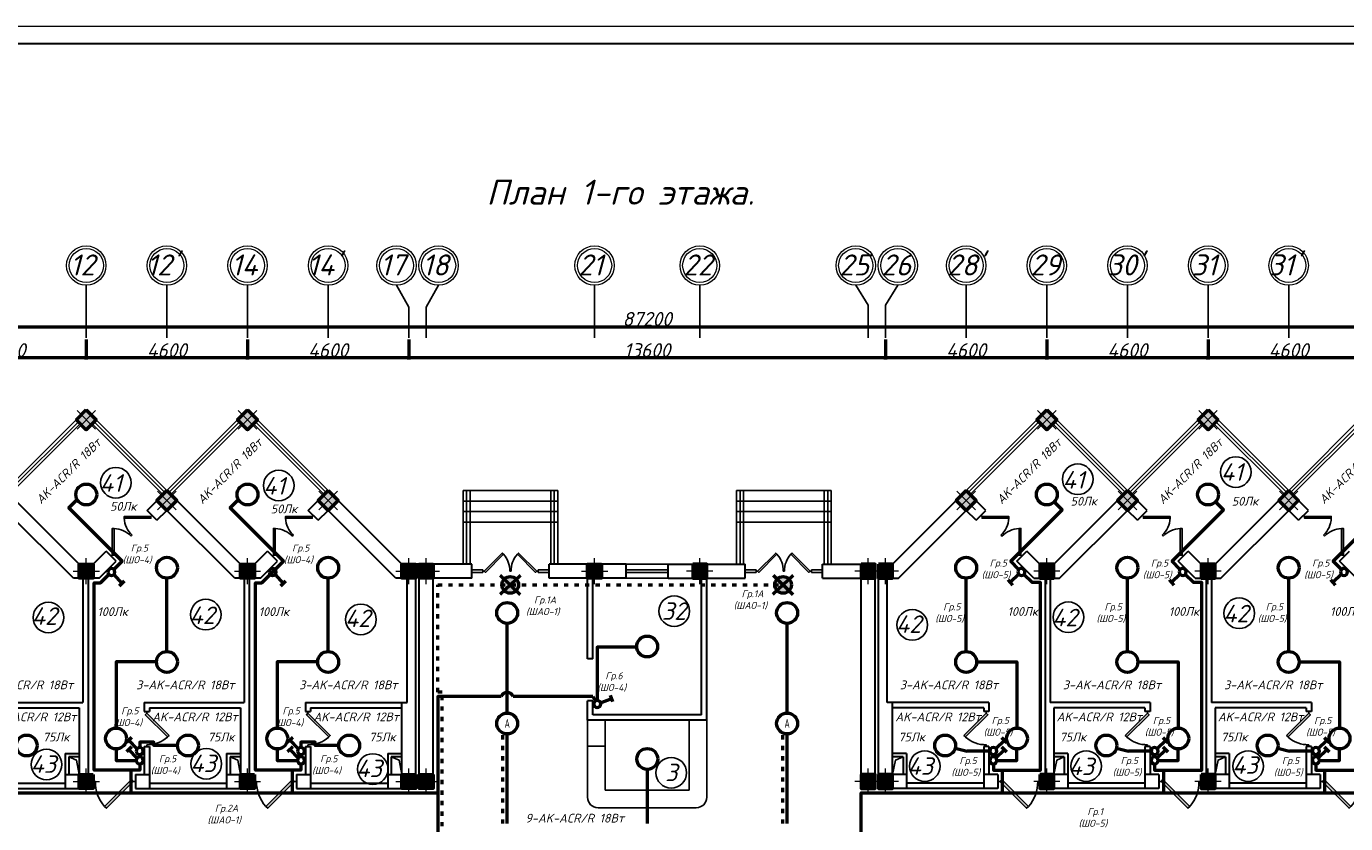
# Model space of a CAD drawing. Header units: millimetres. Extents: x 473009 to 2502882, y 456217 to 1153743.
# Tile 73 of 124: x 1713110 to 1750742, y 516074 to 538817. Entities that reach past the tile are written whole.
import ezdxf

# ---------------------------------------------------------------- set-up
doc = ezdxf.new("R2010")
doc.units = ezdxf.units.MM
doc.linetypes.add('ACAD_ISO03W100', pattern=[30, 12, -18])
doc.layers.add('kolonn', color=7, linetype='Continuous')
doc.layers.add('os', color=3, linetype='Continuous')
for name, color, linetype, lineweight in [('STR. Колонна', 1, 'Continuous', 30), ('STR. Штамп.0', 7, 'Continuous', 20), ('штриховка', 52, 'Continuous', 9), ('ЭМ', 240, 'Continuous', 20)]:
    doc.layers.add(name, color=color, linetype=linetype, lineweight=lineweight)
doc.styles.add('SPDS', font='spds.shx', dxfattribs={"width": 0.8, "height": 250})
doc.styles.get("Standard").update_dxf_attribs({"font": 'isocpeui.ttf'})
doc.styles.add('style1', font='isocpeui.ttf', dxfattribs={"height": 80})
doc.styles.add('ГОСТ 300', font='isocpeui.ttf', dxfattribs={"height": 250})
doc.dimstyles.new('ISO-25', dxfattribs={"dimtxt": 400, "dimasz": 100, "dimexe": 50, "dimexo": 50, "dimgap": 20, "dimtad": 1, "dimdec": 0, "dimtxsty": 'Standard', "dimblk": 'ARCHTICK', "dimcen": 20, "dimclrd": 1, "dimclre": 1, "dimadec": 0, "dimazin": 0, "dimtfac": 1, "dimtdec": 0, "dimtmove": 0, "dimatfit": 3, "dimldrblk": 'ARCHTICK', "dimfxl": 1, "dimarcsym": 0})

# ---------------------------------------------------------------- blocks, each defined once
blk = doc.blocks.new('*U5')
at = {"layer": 'ЭМ', "color": 1, "lineweight": 50}
for p, q in [((-304, 334), (-131, 434)), ((-47, 88), (-218, 384))]:
    blk.add_line(p, q, dxfattribs=at)
blk.add_circle((0, 0), 100, dxfattribs=at)
blk = doc.blocks.new('jfgjhsdf')
blk.add_hatch(color=1).paths.add_polyline_path([(-593, 731), (-637, 687), (0, 50), (44, 94)])
at = {"color": 1}
for p, q in [((0, 1000), (0, 950)), ((0, 50), (0, 0))]:
    blk.add_line(p, q, dxfattribs=at)
blk.add_lwpolyline([(0, 50), (-637, 687), (-593, 731), (44, 94), (0, 50)], dxfattribs=at)
blk.add_arc((-33, 130), 821, 87.662, 132.9147, dxfattribs=at)
blk = doc.blocks.new('ghsdd')
at = {"ltscale": 50}
h = blk.add_hatch(color=256, dxfattribs=at)
h.paths.add_polyline_path([(0, 200), (-200, 200), (-200, 0), (0, 0)])
h.paths.add_polyline_path([(200, 0), (200, 200), (0, 200), (0, 0)])
h.paths.add_polyline_path([(0, 0), (-200, 0), (-200, -200), (0, -200)])
h.paths.add_polyline_path([(0, 0), (0, -200), (200, -200), (200, 0)])
at = {"lineweight": 0}
for p, q in [((0, -374), (0, 374)), ((-374, 0), (374, 0))]:
    blk.add_line(p, q, dxfattribs=at)
at = {"lineweight": 50, "ltscale": 50}
blk.add_lwpolyline([(200, 200), (200, -200), (-200, -200), (-200, 200), (200, 200)], dxfattribs=at)
blk = doc.blocks.new('_ArchTick')
at = {"color": 0, "linetype": 'ByBlock', "const_width": 0.15}
blk.add_lwpolyline([(-0.5, -0.5), (0.5, 0.5)], dxfattribs=at)
blk = doc.blocks.new('*D34')
at = {"color": 1, "lineweight": -2, "transparency": 16777216}
for p, q in [((200711, 82077), (200711, 81504)), ((205311, 82077), (205311, 81504)), ((205311, 81554), (200711, 81554))]:
    blk.add_line(p, q, dxfattribs=at)
at = {"layer": 'Defpoints', "color": 0, "lineweight": 50, "transparency": 16777216}
for p in [(200711, 82127), (205311, 82127), (200711, 81554)]:
    blk.add_point(p, dxfattribs=at)
at = {"color": 1, "lineweight": -2, "transparency": 16777216, "xscale": 100, "yscale": 100, "zscale": 100, "rotation": 180}
blk.add_blockref('_ArchTick', (200711, 81554), dxfattribs=at)
at = {"color": 1, "lineweight": -2, "transparency": 16777216, "xscale": 100, "yscale": 100, "zscale": 100}
blk.add_blockref('_ArchTick', (205311, 81554), dxfattribs=at)
at = {"color": 0, "transparency": 16777216, "insert": (203011, 81774), "char_height": 400, "attachment_point": 5}
blk.add_mtext('4600', dxfattribs=at)
blk = doc.blocks.new('*D35')
at = {"color": 1, "lineweight": -2, "transparency": 16777216}
for p, q in [((196111, 82077), (196111, 81504)), ((200711, 82077), (200711, 81504)), ((200711, 81554), (196111, 81554))]:
    blk.add_line(p, q, dxfattribs=at)
at = {"layer": 'Defpoints', "color": 0, "lineweight": 50, "transparency": 16777216}
for p in [(196111, 82127), (200711, 82127), (196111, 81554)]:
    blk.add_point(p, dxfattribs=at)
at = {"color": 1, "lineweight": -2, "transparency": 16777216, "xscale": 100, "yscale": 100, "zscale": 100, "rotation": 180}
blk.add_blockref('_ArchTick', (196111, 81554), dxfattribs=at)
at = {"color": 1, "lineweight": -2, "transparency": 16777216, "xscale": 100, "yscale": 100, "zscale": 100}
blk.add_blockref('_ArchTick', (200711, 81554), dxfattribs=at)
at = {"color": 0, "transparency": 16777216, "insert": (198411, 81774), "char_height": 400, "attachment_point": 5}
blk.add_mtext('4600', dxfattribs=at)
blk = doc.blocks.new('*D36')
at = {"color": 1, "lineweight": -2, "transparency": 16777216}
for p, q in [((191511, 82077), (191511, 81504)), ((196111, 82077), (196111, 81504)), ((196111, 81554), (191511, 81554))]:
    blk.add_line(p, q, dxfattribs=at)
at = {"layer": 'Defpoints', "color": 0, "lineweight": 50, "transparency": 16777216}
for p in [(191511, 82127), (196111, 82127), (191511, 81554)]:
    blk.add_point(p, dxfattribs=at)
at = {"color": 1, "lineweight": -2, "transparency": 16777216, "xscale": 100, "yscale": 100, "zscale": 100, "rotation": 180}
blk.add_blockref('_ArchTick', (191511, 81554), dxfattribs=at)
at = {"color": 1, "lineweight": -2, "transparency": 16777216, "xscale": 100, "yscale": 100, "zscale": 100}
blk.add_blockref('_ArchTick', (196111, 81554), dxfattribs=at)
at = {"color": 0, "transparency": 16777216, "insert": (193811, 81774), "char_height": 400, "attachment_point": 5}
blk.add_mtext('4600', dxfattribs=at)
blk = doc.blocks.new('*D37')
at = {"color": 1, "lineweight": -2, "transparency": 16777216}
for p, q in [((177911, 82077), (177911, 81504)), ((191511, 82077), (191511, 81504)), ((191511, 81554), (177911, 81554))]:
    blk.add_line(p, q, dxfattribs=at)
at = {"layer": 'Defpoints', "color": 0, "lineweight": 50, "transparency": 16777216}
for p in [(177911, 82127), (191511, 82127), (177911, 81554)]:
    blk.add_point(p, dxfattribs=at)
at = {"color": 1, "lineweight": -2, "transparency": 16777216, "xscale": 100, "yscale": 100, "zscale": 100, "rotation": 180}
blk.add_blockref('_ArchTick', (177911, 81554), dxfattribs=at)
at = {"color": 1, "lineweight": -2, "transparency": 16777216, "xscale": 100, "yscale": 100, "zscale": 100}
blk.add_blockref('_ArchTick', (191511, 81554), dxfattribs=at)
at = {"color": 0, "transparency": 16777216, "insert": (184711, 81774), "char_height": 400, "attachment_point": 5}
blk.add_mtext('13600', dxfattribs=at)
blk = doc.blocks.new('*D38')
at = {"color": 1, "lineweight": -2, "transparency": 16777216}
for p, q in [((173311, 82077), (173311, 81504)), ((177911, 82077), (177911, 81504)), ((177911, 81554), (173311, 81554))]:
    blk.add_line(p, q, dxfattribs=at)
at = {"layer": 'Defpoints', "color": 0, "lineweight": 50, "transparency": 16777216}
for p in [(173311, 82127), (177911, 82127), (173311, 81554)]:
    blk.add_point(p, dxfattribs=at)
at = {"color": 1, "lineweight": -2, "transparency": 16777216, "xscale": 100, "yscale": 100, "zscale": 100, "rotation": 180}
blk.add_blockref('_ArchTick', (173311, 81554), dxfattribs=at)
at = {"color": 1, "lineweight": -2, "transparency": 16777216, "xscale": 100, "yscale": 100, "zscale": 100}
blk.add_blockref('_ArchTick', (177911, 81554), dxfattribs=at)
at = {"color": 0, "transparency": 16777216, "insert": (175611, 81774), "char_height": 400, "attachment_point": 5}
blk.add_mtext('4600', dxfattribs=at)
blk = doc.blocks.new('*D39')
at = {"color": 1, "lineweight": -2, "transparency": 16777216}
for p, q in [((168711, 82077), (168711, 81504)), ((173311, 82077), (173311, 81504)), ((173311, 81554), (168711, 81554))]:
    blk.add_line(p, q, dxfattribs=at)
at = {"layer": 'Defpoints', "color": 0, "lineweight": 50, "transparency": 16777216}
for p in [(168711, 82127), (173311, 82127), (168711, 81554)]:
    blk.add_point(p, dxfattribs=at)
at = {"color": 1, "lineweight": -2, "transparency": 16777216, "xscale": 100, "yscale": 100, "zscale": 100, "rotation": 180}
blk.add_blockref('_ArchTick', (168711, 81554), dxfattribs=at)
at = {"color": 1, "lineweight": -2, "transparency": 16777216, "xscale": 100, "yscale": 100, "zscale": 100}
blk.add_blockref('_ArchTick', (173311, 81554), dxfattribs=at)
at = {"color": 0, "transparency": 16777216, "insert": (171011, 81774), "char_height": 400, "attachment_point": 5}
blk.add_mtext('4600', dxfattribs=at)
blk = doc.blocks.new('*D40')
at = {"color": 1, "lineweight": -2, "transparency": 16777216}
for p, q in [((164111, 82077), (164111, 81504)), ((168711, 82077), (168711, 81504)), ((168711, 81554), (164111, 81554))]:
    blk.add_line(p, q, dxfattribs=at)
at = {"layer": 'Defpoints', "color": 0, "lineweight": 50, "transparency": 16777216}
for p in [(164111, 82127), (168711, 82127), (164111, 81554)]:
    blk.add_point(p, dxfattribs=at)
at = {"color": 1, "lineweight": -2, "transparency": 16777216, "xscale": 100, "yscale": 100, "zscale": 100, "rotation": 180}
blk.add_blockref('_ArchTick', (164111, 81554), dxfattribs=at)
at = {"color": 1, "lineweight": -2, "transparency": 16777216, "xscale": 100, "yscale": 100, "zscale": 100}
blk.add_blockref('_ArchTick', (168711, 81554), dxfattribs=at)
at = {"color": 0, "transparency": 16777216, "insert": (166411, 81774), "char_height": 400, "attachment_point": 5}
blk.add_mtext('4600', dxfattribs=at)
blk = doc.blocks.new('*D46')
at = {"color": 1, "lineweight": -2, "transparency": 16777216}
for p, q in [((141111, 82440), (228311, 82440)), ((141111, 82413), (141111, 82390)), ((228311, 82413), (228311, 82390))]:
    blk.add_line(p, q, dxfattribs=at)
at = {"layer": 'Defpoints', "color": 0, "lineweight": 50, "transparency": 16777216}
for p in [(141111, 82463), (228311, 82463), (228311, 82440)]:
    blk.add_point(p, dxfattribs=at)
at = {"color": 1, "lineweight": -2, "transparency": 16777216, "xscale": 100, "yscale": 100, "zscale": 100, "rotation": 180}
blk.add_blockref('_ArchTick', (141111, 82440), dxfattribs=at)
at = {"color": 1, "lineweight": -2, "transparency": 16777216, "xscale": 100, "yscale": 100, "zscale": 100}
blk.add_blockref('_ArchTick', (228311, 82440), dxfattribs=at)
at = {"color": 0, "transparency": 16777216, "insert": (184711, 82663), "char_height": 400, "attachment_point": 5}
blk.add_mtext('87200', dxfattribs=at)
blk = doc.blocks.new('1231234431252433')
at = {"layer": 'ЭМ', "color": 0, "lineweight": 20, "ltscale": 0.5}
blk.add_lwpolyline([(287242, 187022), (413342, 187022), (413342, 269622), (287242, 269622)], close=True, dxfattribs=at)
at = {"layer": 'ЭМ', "color": 0, "lineweight": 30, "ltscale": 0.5}
blk.add_lwpolyline([(289242, 187522), (412842, 187522), (412842, 269122), (289242, 269122)], close=True, dxfattribs=at)
blk = doc.blocks.new('312453246243562654123')
at = {"layer": 'os', "color": 0}
for p, q in [((168710.9, 82126.6), (168710.9, 83626.6)), ((171010.9, 82126.6), (171010.9, 83626.6)), ((173310.9, 82126.6), (173310.9, 83626.6)), ((175610.9, 82126.6), (175610.9, 83626.6)), ((183210.9, 82126.6), (183210.9, 83626.6)), ((186210.9, 82126.6), (186210.9, 83626.6)), ((193810.9, 82126.6), (193810.9, 83626.6)), ((196110.9, 82126.6), (196110.9, 83626.6)), ((198410.9, 82126.6), (198410.9, 83626.6)), ((200710.9, 82126.6), (200710.9, 83626.6)), ((203010.9, 82126.6), (203010.9, 83626.6)), ((177910.9, 82126.6), (177910.9, 83003.2)), ((178410.9, 82126.6), (178410.9, 83003.2)), ((191010.9, 82126.6), (191010.9, 83054.6)), ((191510.9, 82126.6), (191510.9, 83054.6))]:
    blk.add_line(p, q, dxfattribs=at)
for points in [[(177560.9, 83626.6), (177910.9, 83003.2)], [(178410.9, 83003.2), (178760.9, 83626.6)], [(190660.9, 83626.6), (191010.9, 83054.6)], [(191510.9, 83054.6), (191860.9, 83626.6)]]:
    blk.add_lwpolyline(points, dxfattribs=at)
at = {"layer": 'os', "color": 0, "lineweight": 0}
for centre, radius in [((168710.9, 84189.1), 562.5), ((168710.9, 84189.1), 487.5), ((171010.9, 84189.1), 562.5), ((171010.9, 84189.1), 487.5), ((173310.9, 84189.1), 562.5), ((173310.9, 84189.1), 487.5), ((175610.9, 84189.1), 562.5), ((175610.9, 84189.1), 487.5), ((177560.9, 84189.1), 562.5), ((177560.9, 84189.1), 487.5), ((178760.9, 84189.1), 562.5), ((178760.9, 84189.1), 487.5), ((183210.9, 84189.1), 562.5), ((183210.9, 84189.1), 487.5), ((186210.9, 84189.1), 562.5), ((186210.9, 84189.1), 487.5), ((190660.9, 84189.1), 562.5), ((190660.9, 84189.1), 487.5), ((191860.9, 84189.1), 562.5), ((191860.9, 84189.1), 487.5), ((193810.9, 84189.1), 562.5), ((193810.9, 84189.1), 487.5), ((196110.9, 84189.1), 562.5), ((196110.9, 84189.1), 487.5), ((198410.9, 84189.1), 562.5), ((198410.9, 84189.1), 487.5), ((200710.9, 84189.1), 562.5), ((200710.9, 84189.1), 487.5), ((203010.9, 84189.1), 562.5), ((203010.9, 84189.1), 487.5)]:
    blk.add_circle(centre, radius, dxfattribs=at)
at = {"ltscale": 50}
for s, p in [('12', (168244.2, 83905.5)), ("12'", (170433.3, 83905.5)), ('14', (172844.2, 83905.5)), ("14'", (175031.3, 83905.5)), ('17', (177094.2, 83905.5)), ('18', (178294.2, 83905.5)), ('21', (182744.2, 83905.5)), ('22', (185744.2, 83905.5)), ('25', (190194.2, 83905.5)), ('26', (191394.2, 83905.5)), ("28'", (193269.5, 83905.5)), ('29', (195644.2, 83905.5)), ("30'", (197838.3, 83905.5)), ('31', (200244.2, 83905.5)), ("31'", (202438.3, 83905.5))]:
    blk.add_text(s, height=600, dxfattribs=at).set_placement(p)
dim = blk.add_linear_dim(base=(228310.9, 82440.5), p1=(141110.9, 82463.3), p2=(228310.9, 82463.3), dimstyle='ISO-25')
dim.commit()
dim.dimension.update_dxf_attribs({"geometry": '*D46', "text_midpoint": (184710.9, 82663.1)})
for base, p1, p2, picture, middle in [((164110.9, 81554.1), (168710.9, 82126.6), (164110.9, 82126.6), '*D40', (166410.9, 81774.1)), ((168710.9, 81554.1), (173310.9, 82126.6), (168710.9, 82126.6), '*D39', (171010.9, 81774.1)), ((173310.9, 81554.1), (177910.9, 82126.6), (173310.9, 82126.6), '*D38', (175610.9, 81774.1)), ((177910.9, 81554.1), (191510.9, 82126.6), (177910.9, 82126.6), '*D37', (184710.9, 81774.1)), ((191510.9, 81554.1), (196110.9, 82126.6), (191510.9, 82126.6), '*D36', (193810.9, 81774.1)), ((196110.9, 81554.1), (200710.9, 82126.6), (196110.9, 82126.6), '*D35', (198410.9, 81774.1)), ((200710.9, 81554.1), (205310.9, 82126.6), (200710.9, 82126.6), '*D34', (203010.9, 81774.1))]:
    dim = blk.add_linear_dim(base=base, p1=p1, p2=p2, dimstyle='ISO-25', override={"dimtmove": 1})
    dim.commit()
    dim.dimension.update_dxf_attribs({"geometry": picture, "text_midpoint": middle})

msp = doc.modelspace()

# ---------------------------------------------------------------- hatches: boundary and pattern name
at = {"layer": 'штриховка', "lineweight": 50}
h = msp.add_hatch(color=3, dxfattribs=at)
h.dxf.hatch_style = 1
h.paths.add_polyline_path([(1726912.5, 522884.1), (1726741.6, 523049.7, 0.1947785), (1726674.6, 522884.1, 0.2030528), (1726747, 522713.2)])
h.paths.add_polyline_path([(1727078.1, 523055, 0.4142136), (1726741.6, 523049.7), (1726912.5, 522884.1)])
h.paths.add_polyline_path([(1727150.4, 522884.1, 0.2030528), (1727078.1, 523055), (1726912.5, 522884.1), (1727083.4, 522718.6, 0.1947785)])
h.paths.add_polyline_path([(1726912.5, 522884.1), (1726747, 522713.2, 0.4142136), (1727083.4, 522718.6)])
h = msp.add_hatch(color=3, dxfattribs=at)
h.dxf.hatch_style = 1
h.paths.add_polyline_path([(1734693.7, 522884.3), (1734522.8, 523049.9, 0.1947785), (1734455.8, 522884.3, 0.2030528), (1734528.2, 522713.4)])
h.paths.add_polyline_path([(1734859.3, 523055.2, 0.4142136), (1734522.8, 523049.9), (1734693.7, 522884.3)])
h.paths.add_polyline_path([(1734931.7, 522884.3, 0.2030528), (1734859.3, 523055.2), (1734693.7, 522884.3), (1734864.6, 522718.8, 0.1947785)])
h.paths.add_polyline_path([(1734693.7, 522884.3), (1734528.2, 522713.4, 0.4142136), (1734864.6, 522718.8)])

# ---------------------------------------------------------------- linework, layer by layer
for p, q in [((1712517.9, 525575.8), (1714817.9, 527875.8)), ((1717117.9, 525575.8), (1714817.9, 527875.8)), ((1717117.9, 525575.8), (1719417.9, 527875.8)), ((1721717.9, 525575.8), (1719417.9, 527875.8)), ((1739917.9, 525575.8), (1742217.9, 527875.8)), ((1744517.9, 525575.8), (1742217.9, 527875.8)), ((1744517.9, 525575.8), (1746817.9, 527875.8)), ((1749117.9, 525575.8), (1746817.9, 527875.8)), ((1749117.9, 525575.8), (1751417.9, 527875.8)), ((1725567.9, 523475.8), (1725567.9, 525575.8)), ((1725567.9, 525575.8), (1728267.9, 525575.8)), ((1728267.9, 523475.8), (1728267.9, 525575.8)), ((1733367.9, 523475.8), (1733367.9, 525575.8)), ((1733367.9, 525575.8), (1736067.9, 525575.8)), ((1736067.9, 523475.8), (1736067.9, 525575.8)), ((1725567.9, 525275.8), (1728267.9, 525275.8)), ((1725567.9, 524975.8), (1728267.9, 524975.8)), ((1733367.9, 525275.8), (1736067.9, 525275.8)), ((1733367.9, 524975.8), (1736067.9, 524975.8)), ((1725567.9, 524675.8), (1728267.9, 524675.8)), ((1733367.9, 524675.8), (1736067.9, 524675.8))]:
    msp.add_line(p, q)
at = {"color": 1}
for p, q in [((1712574.5, 525519.3), (1714591.7, 527536.4)), ((1712631.1, 525462.7), (1714648.2, 527479.9)), ((1717004.8, 525462.7), (1714987.6, 527479.9)), ((1717061.4, 525519.3), (1715044.2, 527536.4)), ((1717174.5, 525519.3), (1719191.7, 527536.4)), ((1717231.1, 525462.7), (1719248.2, 527479.9)), ((1721604.8, 525462.7), (1719587.6, 527479.9)), ((1721661.4, 525519.3), (1719644.2, 527536.4)), ((1739974.5, 525519.3), (1741991.7, 527536.4)), ((1740031.1, 525462.7), (1742048.2, 527479.9)), ((1744404.8, 525462.7), (1742387.6, 527479.9)), ((1744461.4, 525519.3), (1742444.2, 527536.4)), ((1744574.5, 525519.3), (1746591.7, 527536.4)), ((1744631.1, 525462.7), (1746648.2, 527479.9)), ((1749004.8, 525462.7), (1746987.6, 527479.9)), ((1749061.4, 525519.3), (1747044.2, 527536.4)), ((1749174.5, 525519.3), (1751191.7, 527536.4)), ((1749231.1, 525462.7), (1751248.2, 527479.9)), ((1725667.9, 523475.8), (1725667.9, 525575.8)), ((1725767.9, 523475.8), (1725767.9, 525575.8)), ((1728067.9, 523475.8), (1728067.9, 525575.8)), ((1728167.9, 523475.8), (1728167.9, 525575.8)), ((1733467.9, 523475.8), (1733467.9, 525575.8)), ((1733567.9, 523475.8), (1733567.9, 525575.8)), ((1735867.9, 523475.8), (1735867.9, 525575.8)), ((1735967.9, 523475.8), (1735967.9, 525575.8)), ((1730217.9, 523475.8), (1731417.9, 523475.8)), ((1726125.9, 523311), (1725817.9, 523311)), ((1726125.9, 523240.6), (1725817.9, 523240.6)), ((1726125.9, 523311), (1726125.9, 523240.6)), ((1727709.9, 523311), (1728017.9, 523311)), ((1727709.9, 523311), (1727709.9, 523240.6)), ((1727709.9, 523240.6), (1728017.9, 523240.6)), ((1730217.9, 523315.8), (1731417.9, 523315.8)), ((1731417.9, 523235.8), (1730217.9, 523235.8)), ((1733925.9, 523311), (1733617.9, 523311)), ((1733925.9, 523240.6), (1733617.9, 523240.6)), ((1733925.9, 523311), (1733925.9, 523240.6)), ((1735509.9, 523311), (1735817.9, 523311)), ((1735509.9, 523311), (1735509.9, 523240.6)), ((1735509.9, 523240.6), (1735817.9, 523240.6)), ((1731417.9, 523075.8), (1730217.9, 523075.8))]:
    msp.add_line(p, q, dxfattribs=at)
at = {"lineweight": 30}
for p, q in [((1714617.9, 523475.8), (1712517.9, 525575.8)), ((1716552.3, 525010.2), (1717117.9, 525575.8)), ((1719217.9, 523475.8), (1717117.9, 525575.8)), ((1721152.3, 525010.2), (1721717.9, 525575.8)), ((1723817.9, 523475.8), (1721717.9, 525575.8)), ((1737817.9, 523475.8), (1739917.9, 525575.8)), ((1740483.6, 525010.2), (1739917.9, 525575.8)), ((1742417.9, 523475.8), (1744517.9, 525575.8)), ((1745083.6, 525010.2), (1744517.9, 525575.8)), ((1747017.9, 523475.8), (1749117.9, 525575.8)), ((1749683.6, 525010.2), (1749117.9, 525575.8)), ((1714452.3, 523075.8), (1712517.9, 525010.2)), ((1716835.1, 524727.3), (1716552.3, 525010.2)), ((1716835.1, 524727.3), (1717117.9, 525010.2)), ((1719052.3, 523075.8), (1717117.9, 525010.2)), ((1721435.1, 524727.3), (1721152.3, 525010.2)), ((1721435.1, 524727.3), (1721717.9, 525010.2)), ((1723652.3, 523075.8), (1721717.9, 525010.2)), ((1737983.6, 523075.8), (1739917.9, 525010.2)), ((1740200.8, 524727.3), (1739917.9, 525010.2)), ((1740200.8, 524727.3), (1740483.6, 525010.2)), ((1742583.6, 523075.8), (1744517.9, 525010.2)), ((1744800.8, 524727.3), (1744517.9, 525010.2)), ((1744800.8, 524727.3), (1745083.6, 525010.2)), ((1747183.6, 523075.8), (1749117.9, 525010.2)), ((1749400.8, 524727.3), (1749117.9, 525010.2)), ((1749400.8, 524727.3), (1749683.6, 525010.2)), ((1715017.9, 523475.8), (1714617.9, 523475.8)), ((1715017.9, 523475.8), (1715385.5, 523843.4)), ((1715183.6, 523075.8), (1715668.4, 523560.6)), ((1715668.4, 523560.6), (1715385.5, 523843.4)), ((1719617.9, 523475.8), (1719217.9, 523475.8)), ((1719617.9, 523475.8), (1719985.5, 523843.4)), ((1719783.6, 523075.8), (1720268.4, 523560.6)), ((1720268.4, 523560.6), (1719985.5, 523843.4)), ((1725817.9, 523475.8), (1723817.9, 523475.8)), ((1724217.9, 517075.8), (1724217.9, 523475.8)), ((1724317.9, 517075.8), (1724317.9, 523475.8)), ((1725817.9, 523075.8), (1725817.9, 523475.8)), ((1730217.9, 523475.8), (1728017.9, 523475.8)), ((1728017.9, 523075.8), (1728017.9, 523475.8)), ((1730217.9, 523075.8), (1730217.9, 523475.8)), ((1731417.9, 523475.8), (1733617.9, 523475.8)), ((1731417.9, 523075.8), (1731417.9, 523475.8)), ((1733617.9, 523075.8), (1733617.9, 523475.8)), ((1735817.9, 523075.8), (1735817.9, 523475.8)), ((1735817.9, 523475.8), (1737317.9, 523475.8)), ((1737317.9, 517075.8), (1737317.9, 523475.8)), ((1737417.9, 517075.8), (1737417.9, 523475.8)), ((1737417.9, 523475.8), (1737817.9, 523475.8)), ((1741367.5, 523560.6), (1741650.4, 523843.4)), ((1741852.3, 523075.8), (1741367.5, 523560.6)), ((1742017.9, 523475.8), (1741650.4, 523843.4)), ((1742017.9, 523475.8), (1742417.9, 523475.8)), ((1745967.5, 523560.6), (1746250.4, 523843.4)), ((1746452.3, 523075.8), (1745967.5, 523560.6)), ((1746617.9, 523475.8), (1746250.4, 523843.4)), ((1746617.9, 523475.8), (1747017.9, 523475.8)), ((1750567.5, 523560.6), (1750850.4, 523843.4)), ((1751052.3, 523075.8), (1750567.5, 523560.6)), ((1715183.6, 523075.8), (1714452.3, 523075.8)), ((1714717.9, 523075.8), (1714717.9, 519525.8)), ((1714867.9, 523075.8), (1714867.9, 517475.8)), ((1719783.6, 523075.8), (1719052.3, 523075.8)), ((1719317.9, 523075.8), (1719317.9, 519525.8)), ((1719467.9, 523075.8), (1719467.9, 517475.8)), ((1723967.9, 523075.8), (1723652.3, 523075.8)), ((1723967.9, 519525.8), (1723967.9, 523075.8)), ((1724717.9, 517075.8), (1724717.9, 523075.8)), ((1725817.9, 523075.8), (1724717.9, 523075.8)), ((1730217.9, 523075.8), (1728017.9, 523075.8)), ((1729117.9, 520775.8), (1729117.9, 523075.8)), ((1729267.9, 520775.8), (1729267.9, 523075.8)), ((1731417.9, 523075.8), (1733617.9, 523075.8)), ((1732367.9, 519175.8), (1732367.9, 523075.8)), ((1732517.9, 519025.8), (1732517.9, 523075.8)), ((1735817.9, 523075.8), (1736917.9, 523075.8)), ((1736917.9, 517075.8), (1736917.9, 523075.8)), ((1737667.9, 519525.8), (1737667.9, 523075.8)), ((1737667.9, 523075.8), (1737983.6, 523075.8)), ((1741852.3, 523075.8), (1742583.6, 523075.8)), ((1742167.9, 523075.8), (1742167.9, 517475.8)), ((1742317.9, 523075.8), (1742317.9, 519525.8)), ((1746452.3, 523075.8), (1747183.6, 523075.8)), ((1746767.9, 523075.8), (1746767.9, 517475.8)), ((1746917.9, 523075.8), (1746917.9, 519525.8)), ((1729267.9, 520775.8), (1729117.9, 520775.8)), ((1711867.9, 519525.8), (1714717.9, 519525.8)), ((1712017.9, 519375.8), (1714617.9, 519375.8)), ((1714617.9, 519375.8), (1714617.9, 517475.8)), ((1716467.9, 519525.8), (1716467.9, 519275.8)), ((1716467.9, 519525.8), (1719317.9, 519525.8)), ((1716617.9, 519375.8), (1716617.9, 519275.8)), ((1716617.9, 519375.8), (1719217.9, 519375.8)), ((1719217.9, 519375.8), (1719217.9, 517475.8)), ((1721067.9, 519525.8), (1721067.9, 519275.8)), ((1721067.9, 519525.8), (1723967.9, 519525.8)), ((1721217.9, 519375.8), (1721217.9, 519275.8)), ((1721217.9, 519375.8), (1723817.9, 519375.8)), ((1723817.9, 517475.8), (1723817.9, 519525.8)), ((1729117.9, 519025.8), (1729117.9, 519575.8)), ((1729267.9, 519575.8), (1729117.9, 519575.8)), ((1729267.9, 519175.8), (1729267.9, 519575.8)), ((1740567.9, 519525.8), (1737667.9, 519525.8)), ((1737817.9, 517475.8), (1737817.9, 519525.8)), ((1740417.9, 519375.8), (1737817.9, 519375.8)), ((1740417.9, 519375.8), (1740417.9, 519275.8)), ((1740567.9, 519525.8), (1740567.9, 519275.8)), ((1745167.9, 519525.8), (1742317.9, 519525.8)), ((1742417.9, 519375.8), (1742417.9, 517475.8)), ((1745017.9, 519375.8), (1742417.9, 519375.8)), ((1745017.9, 519375.8), (1745017.9, 519275.8)), ((1745167.9, 519525.8), (1745167.9, 519275.8)), ((1749767.9, 519525.8), (1746917.9, 519525.8)), ((1747017.9, 519375.8), (1747017.9, 517475.8)), ((1749617.9, 519375.8), (1747017.9, 519375.8)), ((1749617.9, 519375.8), (1749617.9, 519275.8)), ((1749767.9, 519525.8), (1749767.9, 519275.8)), ((1716467.9, 519275.8), (1716617.9, 519275.8)), ((1721067.9, 519275.8), (1721217.9, 519275.8)), ((1732517.9, 519025.8), (1729117.9, 519025.8)), ((1732367.9, 519175.8), (1729267.9, 519175.8)), ((1740567.9, 519275.8), (1740417.9, 519275.8)), ((1745167.9, 519275.8), (1745017.9, 519275.8)), ((1749767.9, 519275.8), (1749617.9, 519275.8)), ((1716467.9, 518275.8), (1716617.9, 518275.8)), ((1716467.9, 518275.8), (1716467.9, 517475.8)), ((1716617.9, 518275.8), (1716617.9, 517075.8)), ((1721067.9, 518275.8), (1721067.9, 517475.8)), ((1721067.9, 518275.8), (1721217.9, 518275.8)), ((1721217.9, 518275.8), (1721217.9, 517075.8)), ((1740567.9, 518275.8), (1740417.9, 518275.8)), ((1740417.9, 518275.8), (1740417.9, 517075.8)), ((1740567.9, 518275.8), (1740567.9, 517475.8)), ((1745017.9, 518275.8), (1745017.9, 517075.8)), ((1745167.9, 518275.8), (1745017.9, 518275.8)), ((1745167.9, 518275.8), (1745167.9, 517475.8)), ((1749617.9, 518275.8), (1749617.9, 517075.8)), ((1749767.9, 518275.8), (1749617.9, 518275.8)), ((1749767.9, 518275.8), (1749767.9, 517475.8)), ((1714217.9, 518075.8), (1714217.9, 517075.8)), ((1714217.9, 518075.8), (1714617.9, 518075.8)), ((1714617.9, 517975.8), (1714317.9, 517975.8)), ((1714317.9, 517975.8), (1714317.9, 517475.8)), ((1718817.9, 518075.8), (1718817.9, 517075.8)), ((1718817.9, 518075.8), (1719217.9, 518075.8)), ((1719217.9, 517975.8), (1718917.9, 517975.8)), ((1718917.9, 517975.8), (1718917.9, 517475.8)), ((1723417.9, 518075.8), (1723817.9, 518075.8)), ((1723417.9, 518075.8), (1723417.9, 517075.8)), ((1723817.9, 517975.8), (1723517.9, 517975.8)), ((1723517.9, 517975.8), (1723517.9, 517475.8)), ((1738217.9, 518075.8), (1737817.9, 518075.8)), ((1738117.9, 517975.8), (1737817.9, 517975.8)), ((1738117.9, 517975.8), (1738117.9, 517475.8)), ((1738217.9, 518075.8), (1738217.9, 517075.8)), ((1742817.9, 518075.8), (1742417.9, 518075.8)), ((1742717.9, 517975.8), (1742417.9, 517975.8)), ((1742717.9, 517975.8), (1742717.9, 517475.8)), ((1742817.9, 518075.8), (1742817.9, 517075.8)), ((1747417.9, 518075.8), (1747017.9, 518075.8)), ((1747317.9, 517975.8), (1747017.9, 517975.8)), ((1747317.9, 517975.8), (1747317.9, 517475.8)), ((1747417.9, 518075.8), (1747417.9, 517075.8)), ((1714217.9, 517475.8), (1715017.9, 517475.8)), ((1715017.9, 517475.8), (1715017.9, 517075.8)), ((1716217.9, 517475.8), (1716217.9, 517075.8)), ((1716217.9, 517475.8), (1716617.9, 517475.8)), ((1718817.9, 517475.8), (1719617.9, 517475.8)), ((1719617.9, 517475.8), (1719617.9, 517075.8)), ((1720817.9, 517475.8), (1721217.9, 517475.8)), ((1720817.9, 517475.8), (1720817.9, 517075.8)), ((1723417.9, 517475.8), (1723817.9, 517475.8)), ((1738217.9, 517475.8), (1737817.9, 517475.8)), ((1740817.9, 517475.8), (1740417.9, 517475.8)), ((1740817.9, 517475.8), (1740817.9, 517075.8)), ((1742017.9, 517475.8), (1742017.9, 517075.8)), ((1742817.9, 517475.8), (1742017.9, 517475.8)), ((1745417.9, 517475.8), (1745017.9, 517475.8)), ((1745417.9, 517475.8), (1745417.9, 517075.8)), ((1746617.9, 517475.8), (1746617.9, 517075.8)), ((1747417.9, 517475.8), (1746617.9, 517475.8)), ((1750017.9, 517475.8), (1749617.9, 517475.8)), ((1750017.9, 517475.8), (1750017.9, 517075.8)), ((1711617.9, 517075.8), (1715017.9, 517075.8)), ((1712017.9, 517225.8), (1714217.9, 517225.8)), ((1716217.9, 517075.8), (1719617.9, 517075.8)), ((1716617.9, 517225.8), (1718817.9, 517225.8)), ((1720817.9, 517075.8), (1724217.9, 517075.8)), ((1721217.9, 517225.8), (1723417.9, 517225.8)), ((1724317.9, 517075.8), (1724717.9, 517075.8)), ((1737317.9, 517075.8), (1736917.9, 517075.8)), ((1740817.9, 517075.8), (1737417.9, 517075.8)), ((1740417.9, 517225.8), (1738217.9, 517225.8)), ((1745417.9, 517075.8), (1742017.9, 517075.8)), ((1745017.9, 517225.8), (1742817.9, 517225.8)), ((1750017.9, 517075.8), (1746617.9, 517075.8)), ((1749617.9, 517225.8), (1747417.9, 517225.8))]:
    msp.add_line(p, q, dxfattribs=at)
at = {"color": 6}
for p, q in [((1729117.9, 516825.8), (1729117.9, 519025.8)), ((1729617.9, 517025.8), (1729617.9, 519025.8)), ((1732017.9, 517025.8), (1732017.9, 519025.8)), ((1732517.9, 516825.8), (1732517.9, 519025.8)), ((1729617.9, 518284.9), (1729117.9, 518284.9)), ((1729617.9, 517025.8), (1732017.9, 517025.8)), ((1729417.9, 516525.8), (1732217.9, 516525.8))]:
    msp.add_line(p, q, dxfattribs=at)
at = {"color": 1, "lineweight": 50}
for p, q in [((1720692.9, 517600.8), (1720692.9, 516950.8)), ((1720692.9, 516950.8), (1724844.1, 516950.8))]:
    msp.add_line(p, q, dxfattribs=at)
at = {"lineweight": 30}
for points in [[(1715100.8, 527593), (1714817.9, 527875.8), (1714535.1, 527593), (1714817.9, 527310.2)], [(1719700.8, 527593), (1719417.9, 527875.8), (1719135.1, 527593), (1719417.9, 527310.2)], [(1741935.1, 527593), (1742217.9, 527875.8), (1742500.8, 527593), (1742217.9, 527310.2)], [(1746535.1, 527593), (1746817.9, 527875.8), (1747100.8, 527593), (1746817.9, 527310.2)]]:
    msp.add_lwpolyline(points, close=True, dxfattribs=at)
at = {"color": 1, "lineweight": 50}
for points in [[(1715605.3, 523320.7), (1715845.1, 523560.6), (1714323.5, 525082.2), (1714558.1, 525316.8)], [(1720942.9, 517775.8), (1720942.9, 517600.8), (1719642.9, 517600.8), (1719642.9, 522939.5), (1719824, 522939.5), (1720445.1, 523560.6), (1718923.5, 525082.2), (1719158.1, 525316.8)], [(1741424.9, 523326.4), (1741190.7, 523560.6), (1742655.4, 525025.2), (1742428.7, 525252)], [(1746024.9, 523326.4), (1745790.7, 523560.6), (1747255.4, 525025.2), (1747028.7, 525252)], [(1750624.9, 523326.4), (1750390.7, 523560.6), (1751855.4, 525025.2), (1751628.7, 525252)], [(1716342.9, 517775.8), (1716342.9, 517600.8), (1715042.9, 517600.8), (1715042.9, 522939.5), (1715224, 522939.5), (1715463.9, 523179.3)], [(1727201.3, 523154.3), (1726623.7, 522613.9)], [(1726628.5, 523159.3), (1727196.6, 522609)], [(1734982.5, 523154.5), (1734405, 522614.1)], [(1734409.7, 523159.5), (1734977.8, 522609.2)], [(1741892.9, 517600.8), (1741892.9, 517600.8), (1742042.9, 517600.8), (1742042.9, 522950.8), (1741800.5, 522950.8), (1741566.3, 523185)], [(1746492.9, 517600.8), (1746492.9, 517600.8), (1746642.9, 517600.8), (1746642.9, 522950.8), (1746400.5, 522950.8), (1746166.3, 523185)], [(1717117.9, 520983.5), (1717117.9, 523075.8)], [(1721717.9, 520983.5), (1721717.9, 523075.8)], [(1739917.9, 520983.5), (1739917.9, 523075.8)], [(1744517.9, 520983.5), (1744517.9, 523075.8)], [(1749117.9, 520983.5), (1749117.9, 523075.8)], [(1726825.8, 519228.3), (1726825.8, 521786.8)], [(1734810.1, 519228.3), (1734810.1, 521786.8)], [(1730520.3, 521111.3), (1729392.9, 521111.3), (1729392.9, 519586.2)], [(1716819.9, 520685.5), (1715667.9, 520685.5), (1715667.9, 518798.8)], [(1721419.9, 520685.5), (1720267.9, 520685.5), (1720267.9, 518798.8)], [(1740215.9, 520685.5), (1741367.9, 520685.5), (1741367.9, 518798.8)], [(1744815.9, 520685.5), (1745967.9, 520685.5), (1745967.9, 518798.8)], [(1749415.9, 520685.5), (1750567.9, 520685.5), (1750567.9, 518798.8)], [(1726653.4, 519700.8), (1724844.1, 519700.8), (1724844.1, 514600.8)], [(1728992.9, 519700.8), (1726998.1, 519700.8)], [(1729267.9, 519700.8), (1728992.9, 519700.8)], [(1729267.9, 519700.8), (1729342.6, 519572.6)], [(1726825.8, 516073.8), (1726825.8, 518632.3)], [(1734810.1, 516073.8), (1734810.1, 518632.3)], [(1715667.9, 518202.8), (1715667.9, 517875.8), (1716242.9, 517875.8)], [(1717419.9, 518300.8), (1716742.9, 518300.8), (1716742.9, 518400.8), (1716342.9, 518400.8), (1716342.9, 518242.1)], [(1720267.9, 518202.8), (1720267.9, 517875.8), (1720842.9, 517875.8)], [(1722019.9, 518300.8), (1721342.9, 518300.8), (1721342.9, 518400.8), (1720942.9, 518400.8), (1720942.9, 518242.1)], [(1739606.8, 518227.7), (1739944.7, 518142.1)], [(1740792.9, 517875.8), (1741367.9, 517875.8), (1741367.9, 518202.8)], [(1744206.8, 518227.7), (1744544.7, 518142.1)], [(1745392.9, 517875.8), (1745967.9, 517875.8), (1745967.9, 518202.8)], [(1748806.8, 518227.7), (1749144.7, 518142.1)], [(1749992.9, 517875.8), (1750567.9, 517875.8), (1750567.9, 518202.8)], [(1716342.9, 518042.1), (1716342.9, 517975.8)], [(1720942.9, 518042.1), (1720942.9, 517975.8)], [(1740592.9, 518142.1), (1739944.7, 518142.1)], [(1740692.9, 518042.1), (1740692.9, 517975.8)], [(1745192.9, 518142.1), (1744544.7, 518142.1)], [(1749792.9, 518142.1), (1749144.7, 518142.1)], [(1711492.9, 517600.8), (1711492.9, 516950.8), (1716092.9, 516950.8)], [(1716092.9, 517600.8), (1716092.9, 516950.8), (1720692.9, 516950.8)], [(1730821.9, 517620.7), (1730818.6, 516073.8)], [(1740692.9, 517775.8), (1740692.9, 517600.8), (1740942.9, 517600.8), (1740942.9, 516950.8), (1745542.9, 516950.8)], [(1740942.9, 517600.8), (1741892.9, 517600.8)], [(1745292.9, 517775.8), (1745292.9, 517600.8), (1745542.9, 517600.8), (1745542.9, 516950.8), (1750142.9, 516950.8)], [(1745542.9, 517600.8), (1746492.9, 517600.8)], [(1749892.9, 517775.8), (1749892.9, 517600.8), (1750142.9, 517600.8), (1750142.9, 516950.8), (1754742.9, 516950.8)], [(1750142.9, 517600.8), (1751092.9, 517600.8)], [(1737536.5, 514600.8), (1736920.4, 514600.8), (1736920.4, 516950.8), (1740942.9, 516950.8)]]:
    msp.add_lwpolyline(points, dxfattribs=at)
at = {"color": 3, "linetype": 'ACAD_ISO03W100', "lineweight": 50, "ltscale": 10}
for points in [[(1724969.1, 514799.1), (1724969.1, 519824.4), (1724847.3, 519824.4), (1724847.3, 522884.3), (1734693.7, 522884.3)], [(1726700.8, 516073.8), (1726700.8, 518632.3)], [(1734685.1, 516073.8), (1734685.1, 518632.3)]]:
    msp.add_lwpolyline(points, dxfattribs=at)
for points in [[(1714617.9, 517475.8), (1714538.9, 517884.4), (1714317.9, 517975.8)], [(1719217.9, 517475.8), (1719138.9, 517884.4), (1718917.9, 517975.8)], [(1723817.9, 517475.8), (1723738.9, 517884.4), (1723517.9, 517975.8)], [(1737817.9, 517475.8), (1737906.1, 517887.6), (1738117.9, 517975.8)], [(1742417.9, 517475.8), (1742506.1, 517887.6), (1742717.9, 517975.8)], [(1747017.9, 517475.8), (1747106.1, 517887.6), (1747317.9, 517975.8)]]:
    msp.add_lwpolyline(points)
at = {"color": 1}
for centre in [(1747609.9, 526102.9), (1715662.5, 525798.1), (1720308, 525718.1), (1743101.6, 525898.1), (1713737.2, 521952.4), (1718227.1, 522035.4), (1731590.3, 522134.9), (1742833.1, 521961.1), (1747707.3, 522074.4), (1722651.8, 521898.6), (1738380.6, 521742.8), (1718242.3, 517781.2), (1713683.5, 517759.4), (1722992.3, 517631.2), (1731504.3, 517523.8), (1738738.3, 517713.9), (1743341, 517713.9), (1747961.9, 517713.9)]:
    msp.add_circle(centre, 437, dxfattribs=at)
at = {"color": 1, "lineweight": 50}
for centre, radius in [((1714817.9, 525462.7), 298), ((1719417.9, 525462.7), 298), ((1742217.9, 525462.7), 298), ((1746817.9, 525462.7), 298), ((1717117.9, 523373.8), 298), ((1721717.9, 523373.8), 298), ((1739917.9, 523373.8), 298), ((1744517.9, 523373.8), 298), ((1749117.9, 523373.8), 298), ((1726912.5, 522884.1), 237.9), ((1734693.7, 522884.3), 237.9), ((1726825.8, 522084.8), 298), ((1734810.1, 522084.8), 298), ((1730817.9, 521125.8), 298), ((1717117.9, 520685.5), 298), ((1721717.9, 520685.5), 298), ((1739917.9, 520685.5), 298), ((1744517.9, 520685.5), 298), ((1749117.9, 520685.5), 298), ((1726825.8, 518930.3), 298), ((1734810.1, 518930.3), 298), ((1713117.9, 518300.8), 298), ((1715667.9, 518500.8), 298), ((1717717.9, 518300.8), 298), ((1720267.9, 518500.8), 298), ((1722317.9, 518300.8), 298), ((1739317.9, 518300.8), 298), ((1741367.9, 518500.8), 298), ((1743917.9, 518300.8), 298), ((1745967.9, 518500.8), 298), ((1748517.9, 518300.8), 298), ((1750567.9, 518500.8), 298), ((1730821.9, 517918.7), 298)]:
    msp.add_circle(centre, radius, dxfattribs=at)
msp.add_arc((1726825.8, 519625.6), 188.1, 23.59225, 156.40775, dxfattribs=at)
at = {"color": 6}
for centre, start, end in [((1729417.9, 516825.8), 180, 270), ((1732217.9, 516825.8), 270, 0)]:
    msp.add_arc(centre, 300, start, end, dxfattribs=at)

# ---------------------------------------------------------------- block references
at = {"lineweight": 50}
msp.add_blockref('1231234431252433', (1385482.8, 269194.7), dxfattribs=at)
at = {"color": 1, "lineweight": 50}
msp.add_blockref('312453246243562654123', (1546107.1, 447805.4), dxfattribs=at)
for p, xscale, yscale, zscale, rotation in [((1716693.7, 524868.7), -0.8461538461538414, 0.8461538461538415, 0.8461538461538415, 134.9999999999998), ((1721293.7, 524868.7), -0.8461538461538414, 0.8461538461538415, 0.8461538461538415, 134.9999999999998), ((1740342.2, 524868.7), 0.8461538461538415, 0.8461538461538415, 0.8461538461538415, 225.0000000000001), ((1744942.2, 524868.7), 0.8461538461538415, 0.8461538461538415, 0.8461538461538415, 225.0000000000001), ((1749542.2, 524868.7), 0.8461538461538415, 0.8461538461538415, 0.8461538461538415, 225.0000000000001), ((1715527, 523702), 0.8461538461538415, 0.8461538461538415, 0.8461538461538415, 314.9999999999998), ((1720127, 523702), 0.8461538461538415, 0.8461538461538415, 0.8461538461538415, 314.9999999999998), ((1741508.9, 523702), -0.8461538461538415, 0.8461538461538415, 0.8461538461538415, 45.00000000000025), ((1746108.9, 523702), -0.8461538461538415, 0.8461538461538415, 0.8461538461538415, 45.00000000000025), ((1750708.9, 523702), -0.8461538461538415, 0.8461538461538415, 0.8461538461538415, 45.00000000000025), ((1726125.9, 523275.8), 0.8123076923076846, 0.8123076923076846, 0.8123076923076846, 270), ((1727709.9, 523275.8), -0.8123076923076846, 0.8123076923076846, 0.8123076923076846, 90), ((1733925.9, 523275.8), 0.8123076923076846, 0.8123076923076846, 0.8123076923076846, 270), ((1735509.9, 523275.8), -0.8123076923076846, 0.8123076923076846, 0.8123076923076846, 90), ((1716217.9, 517275.8), 1.199999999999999, 1.199999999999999, 1.199999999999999, 90), ((1720817.9, 517275.8), 1.199999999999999, 1.199999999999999, 1.199999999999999, 90), ((1740817.9, 517275.8), -1.199999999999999, 1.199999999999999, 1.199999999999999, 270), ((1745417.9, 517275.8), -1.199999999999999, 1.199999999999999, 1.199999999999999, 270), ((1750017.9, 517275.8), -1.199999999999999, 1.199999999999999, 1.199999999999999, 270)]:
    msp.add_blockref('jfgjhsdf', p, dxfattribs=dict(xscale=xscale, yscale=yscale, zscale=zscale, rotation=rotation))
at = {"rotation": 180}
for p in [(1716542.9, 519275.8), (1721142.9, 519275.8)]:
    msp.add_blockref('jfgjhsdf', p, dxfattribs=at)
at = {"xscale": -1, "rotation": 180}
for p in [(1740492.9, 519275.8), (1745092.9, 519275.8), (1749692.9, 519275.8)]:
    msp.add_blockref('jfgjhsdf', p, dxfattribs=at)
at = {"layer": 'kolonn', "rotation": 45}
for p in [(1714817.9, 527593), (1719417.9, 527593), (1742217.9, 527593), (1746817.9, 527593), (1717117.9, 525293), (1721717.9, 525293)]:
    msp.add_blockref('ghsdd', p, dxfattribs=at)
at = {"layer": 'kolonn', "xscale": -1, "rotation": 315}
for p in [(1739917.9, 525293), (1744517.9, 525293), (1749117.9, 525293)]:
    msp.add_blockref('ghsdd', p, dxfattribs=at)
at = {"layer": 'kolonn'}
for p in [(1714817.9, 523275.8), (1719417.9, 523275.8), (1724017.9, 523275.8), (1724517.9, 523275.8), (1729317.9, 523275.8), (1714817.9, 517275.8), (1719417.9, 517275.8), (1724017.9, 517275.8), (1724517.9, 517275.8)]:
    msp.add_blockref('ghsdd', p, dxfattribs=at)
at = {"layer": 'kolonn', "xscale": -1}
for p in [(1732317.9, 523275.8), (1737117.9, 523275.8), (1737617.9, 523275.8), (1742217.9, 523275.8), (1746817.9, 523275.8), (1737117.9, 517275.8), (1737617.9, 517275.8), (1742217.9, 517275.8), (1746817.9, 517275.8)]:
    msp.add_blockref('ghsdd', p, dxfattribs=at)
at = {"layer": 'STR. Колонна', "lineweight": 50, "xscale": -1}
for p, rotation in [((1715534.6, 523250), 252.7589887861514), ((1720134.6, 523250), 252.7589887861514), ((1741495.6, 523255.7), 162.7589887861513), ((1746095.6, 523255.7), 162.7589887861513), ((1750695.6, 523255.7), 162.7589887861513), ((1729392.9, 519486.2), 319.7436765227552), ((1740692.9, 518142.1), 343.8648507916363), ((1745292.9, 518142.1), 343.8648507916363), ((1749892.9, 518142.1), 343.8648507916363), ((1716342.9, 518142.1), 73.86485079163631), ((1716342.9, 517875.8), 73.86485079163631), ((1720942, 518142.1), 73.86485079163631), ((1720942.9, 517875.8), 73.86485079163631), ((1740692.9, 517875.8), 343.8648507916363), ((1745292.9, 517875.8), 343.8648507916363), ((1749892.9, 517875.8), 343.8648507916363)]:
    msp.add_blockref('*U5', p, dxfattribs=dict(at, rotation=rotation))

# ---------------------------------------------------------------- texts
at = {"style": 'style1'}
msp.add_text('План 1-го этажа.', height=712.029, dxfattribs=at).set_placement((1726233.8, 533730.8))
at = {"color": 1}
for s, p in [('41', (1742669.4, 525630.1)), ('41', (1747187.8, 525854.9)), ('41', (1715210.3, 525540.1)), ('41', (1719865.8, 525460.1)), ('32', (1731238.1, 521886.9)), ('42', (1713265.1, 521744.4)), ('42', (1717764.9, 521767.4)), ('42', (1722199.7, 521680.6)), ('42', (1737918.4, 521514.8)), ('42', (1742370.6, 521702.8)), ('42', (1747253.9, 521816.2)), ('43', (1713231.3, 517521.4)), ('43', (1717790.2, 517543.2)), ('43', (1722522.3, 517401.2)), ('43', (1738246.1, 517465.9)), ('43', (1742838.9, 517455.9)), ('43', (1747509.7, 517495.9)), ('3', (1731330.4, 517284.2))]:
    msp.add_text(s, height=500, dxfattribs=at).set_placement(p)
at = {"char_height": 250, "width": 6377.27, "attachment_point": 5, "style": 'ГОСТ 300'}
for s, insert, rotation in [(' AK-ACR/R 18Вт', (1714253.6, 526071.9), 45.16293), (' AK-ACR/R 18Вт', (1718853.6, 526071.9), 45.16293), (' AK-ACR/R 18Вт', (1741653.6, 526071.9), 45.16293), (' AK-ACR/R 18Вт', (1746253.6, 526071.9), 45.16293), (' AK-ACR/R 18Вт', (1750853.6, 526071.9), 45.16293), ('50Лк', (1743271.2, 525271.9), 0.40927), ('50Лк', (1747871.2, 525271.9), 0.40927), ('50Лк', (1715871.2, 525126), 0.40927), ('50Лк', (1720457.5, 525052.8), 0.40927), ('100Лк', (1715568.2, 522121), 0.40927), ('100Лк', (1720168.2, 522121), 0.40927), ('100Лк', (1741529.3, 522126.7), 0.40927), ('100Лк', (1746129.3, 522126.7), 0.40927), ('100Лк', (1750729.3, 522126.7), 0.40927), ('75Лк', (1713954, 518544.9), 0.40927), ('75Лк', (1718660.7, 518544.9), 0.40927), ('75Лк', (1723260.7, 518544.9), 0.40927), ('75Лк', (1738360.7, 518544.9), 0.40927), ('75Лк', (1742960.7, 518544.9), 0.40927), ('75Лк', (1747560.7, 518544.9), 0.40927)]:
    msp.add_mtext(s, dxfattribs=dict(at, insert=insert, rotation=rotation))
at = {"width": 6377.27, "attachment_point": 5, "style": 'ГОСТ 300'}
for s, insert, char_height in [(' Гр.5\\P(ШО-4)', (1716271.4, 523759.2), 200), (' Гр.5\\P(ШО-4)', (1720871.4, 523759.2), 200), (' Гр.5\\P(ШО-5)', (1740770.5, 523331.1), 200), (' Гр.5\\P(ШО-5)', (1745370.5, 523331.1), 200), (' Гр.5\\P(ШО-5)', (1749970.5, 523331.1), 200), (' Гр.1A\\P(ШAО-1)', (1733761.3, 522456), 200), (' Гр.1A\\P(ШAО-1)', (1727841.1, 522279.2), 200), (' Гр.5\\P(ШО-5)', (1739445.9, 522083.3), 200), (' Гр.5\\P(ШО-5)', (1744045.9, 522083.3), 200), (' Гр.5\\P(ШО-5)', (1748645.9, 522083.3), 200), ('3-AK-ACR/R 18Вт', (1713043, 520031.4), 250), ('3-AK-ACR/R 18Вт', (1717643, 520031.4), 250), ('3-AK-ACR/R 18Вт', (1722293, 520031.4), 250), (' Гр.6\\P(ШО-4)', (1729806.9, 520115.1), 200), ('3-AK-ACR/R 18Вт', (1739426.4, 520031.4), 250), ('3-AK-ACR/R 18Вт', (1744076.4, 520031.4), 250), ('3-AK-ACR/R 18Вт', (1748676.4, 520031.4), 250), (' Гр.5\\P(ШО-4)', (1715997.2, 519114.4), 200), (' Гр.5\\P(ШО-4)', (1720597.2, 519114.4), 200), ('AK-ACR/R 12Вт', (1713315.9, 519118.1), 250), ('AK-ACR/R 12Вт', (1717915.9, 519118.1), 250), ('AK-ACR/R 12Вт', (1722515.9, 519118.1), 250), ('AK-ACR/R 12Вт', (1739115.9, 519118.1), 250), (' Гр.5\\P(ШО-5)', (1740826.2, 518840.4), 200), ('AK-ACR/R 12Вт', (1743715.9, 519118.1), 250), (' Гр.5\\P(ШО-5)', (1745426.2, 518840.4), 200), ('AK-ACR/R 12Вт', (1748315.9, 519118.1), 250), (' Гр.5\\P(ШО-5)', (1750026.2, 518840.4), 200), (' Гр.5\\P(ШО-4)', (1717073.1, 517749.2), 200), (' Гр.5\\P(ШО-4)', (1721673.1, 517749.2), 200), (' Гр.5\\P(ШО-5)', (1739908, 517695.1), 200), (' Гр.5\\P(ШО-5)', (1744508, 517695.1), 200), (' Гр.5\\P(ШО-5)', (1749108, 517695.1), 200), (' Гр.2A\\P(ШAО-1)', (1718753.7, 516335.5), 200), ('9-AK-ACR/R 18Вт', (1728751.6, 516228.7), 250), (' Гр.1\\P(ШО-5)', (1743534.3, 516239.9), 200)]:
    msp.add_mtext(s, dxfattribs=dict(at, insert=insert, char_height=char_height))
at = {"layer": 'STR. Штамп.0', "color": 3, "lineweight": 30, "char_height": 250, "width": 6377.27, "attachment_point": 5, "style": 'SPDS'}
for insert in [(1726825.8, 518930.3), (1734810.1, 518930.3)]:
    msp.add_mtext('{\\W0.7;А}', dxfattribs=dict(at, insert=insert))

doc.saveas('drawing.dxf')
